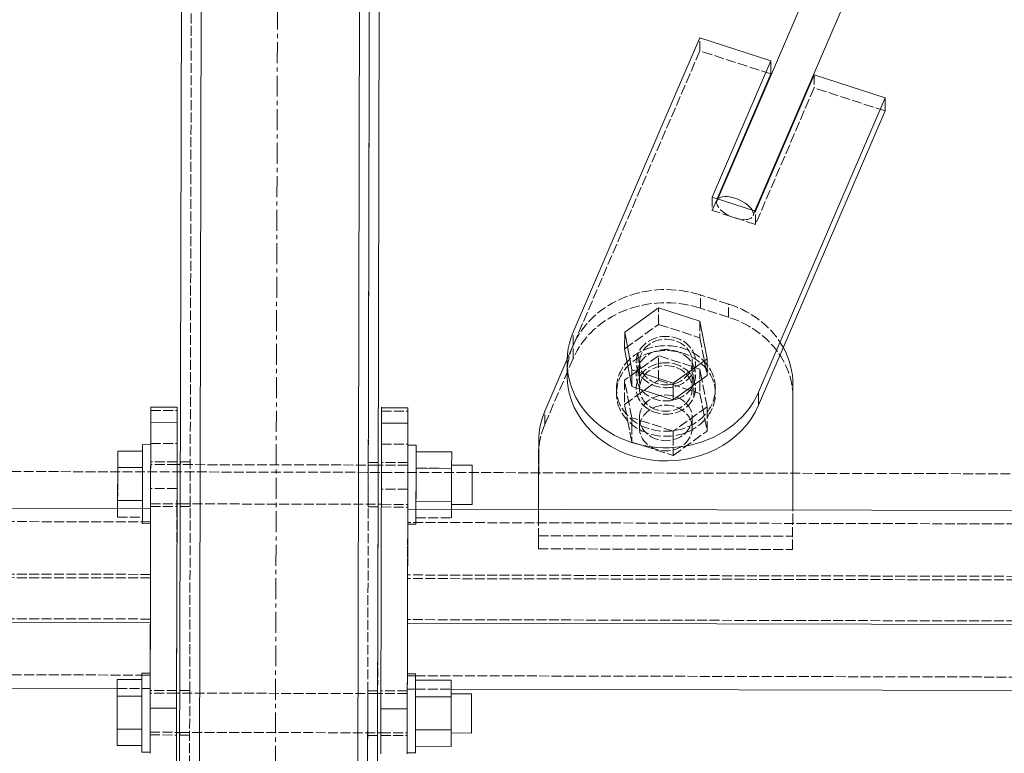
# Model space of a CAD drawing. Header units: millimetres. Extents: x -15129 to 9171, y -18789 to 5877.
# Tile 144 of 256: x -1201 to -903, y -16758 to -16536. Entities that reach past the tile are written whole.
import ezdxf

# ---------------------------------------------------------------- set-up
doc = ezdxf.new("R2010")
doc.units = ezdxf.units.MM
doc.linetypes.add('ACAD_ISO02W100', pattern=[15, 12, -3])
doc.linetypes.add('CENTER', pattern=[50.8, 31.75, -6.35, 6.35, -6.35])
for name, color, linetype in [('AS_Belki', 145, 'Continuous'), ('AS_Blachy', 30, 'Continuous'), ('AS_Sciany betonowe', 252, 'Continuous'), ('AS_Sruby', 9, 'Continuous')]:
    doc.layers.add(name, color=color, linetype=linetype)

msp = doc.modelspace()

# ---------------------------------------------------------------- linework, layer by layer
at = {"color": 5, "linetype": 'CENTER', "lineweight": 13, "ltscale": 0.2}
msp.add_line((-1118.09, -14663.04), (-1126.5, -17744.35, 38010), dxfattribs=at)
at = {"layer": 'AS_Belki', "color": 145, "linetype": 'Continuous', "lineweight": 13, "ltscale": 0.25}
for p, q in [((-1142.32, -14758.2), (-1147, -16827.95)), ((-1099, -16828.06), (-1094.32, -14758.31)), ((-1152.99, -16821.93), (-1148.33, -14764.19)), ((-1088.33, -14764.32), (-1092.66, -16678.61)), ((-793.02, -16133.14), (-989.63, -16590.17)), ((-978.38, -16593.81), (-782.26, -16137.89)), ((-1092.82, -16747.89), (-1092.66, -16678.61)), ((-1161.68, -16683.99), (-2143.67, -16681.77)), ((-1092.67, -16683.1), (-1092.67, -16683.56)), ((-1161.75, -16718.63), (-1161.68, -16683.99)), ((-1083.75, -16718.81), (-1083.68, -16684.17)), ((-182.76, -16686.2), (-1083.68, -16684.17)), ((-1161.75, -16718.63), (-2143.75, -16716.41)), ((-1161.76, -16719.73), (-1161.75, -16718.63)), ((-182.84, -16720.84), (-1083.75, -16718.81)), ((-2133.8, -16736.43), (-1171.8, -16738.61)), ((-1083.8, -16737.95), (-1083.8, -16738.81)), ((-1070.5, -16738.84), (-196.19, -16740.81)), ((-1092.82, -16747.89), (-1092.99, -16822.07))]:
    msp.add_line(p, q, dxfattribs=at)
at = {"layer": 'AS_Belki', "color": 84, "linetype": 'ACAD_ISO02W100', "lineweight": 13, "ltscale": 0.25}
for p, q in [((-1149.99, -16821.94), (-1145.33, -14764.19)), ((-1095.99, -16822.06), (-1091.33, -14764.31)), ((-1095.64, -16670.03), (-1094.47, -16153.15)), ((-989.63, -16590.17), (-990.04, -16591.12)), ((-978.79, -16594.75), (-978.38, -16593.81)), ((-1152.64, -16669.9), (-1152.65, -16670.6)), ((-1149.64, -16669.91), (-1152.64, -16669.9)), ((-1149.65, -16670.61), (-1149.64, -16669.91)), ((-1095.67, -16682.74), (-1095.65, -16670.84)), ((-1095.65, -16670.84), (-1095.64, -16670.03)), ((-1095.64, -16670.03), (-1095.65, -16670.73)), ((-1095.65, -16670.8), (-1095.65, -16670.73)), ((-1092.64, -16670.04), (-1095.64, -16670.03)), ((-1092.66, -16674.99), (-1092.65, -16670.8)), ((-1092.65, -16670.74), (-1092.64, -16670.04)), ((-1092.65, -16670.8), (-1092.65, -16670.74)), ((-1092.66, -16678.61), (-1092.67, -16683.1)), ((-1152.67, -16682.73), (-1152.67, -16683.42)), ((-1152.67, -16683.42), (-1149.67, -16683.43)), ((-1149.67, -16683.43), (-1149.67, -16682.73)), ((-1149.67, -16682.97), (-1149.67, -16683.43)), ((-1095.67, -16683.55), (-1095.67, -16682.74)), ((-1095.67, -16682.85), (-1095.67, -16683.55)), ((-1095.67, -16683.55), (-1092.67, -16683.56)), ((-1092.67, -16683.56), (-1092.8, -16739.32)), ((-1092.67, -16683.56), (-1092.67, -16682.86)), ((-1161.68, -16688.09), (-2143.68, -16685.87)), ((-1161.68, -16688.09), (-1161.68, -16683.99)), ((-1083.68, -16684.17), (-1083.72, -16704.17)), ((-1161.68, -16688.09), (-1161.72, -16705.09)), ((-1161.72, -16703.99), (-1161.68, -16688.09)), ((-1083.69, -16688.26), (-1083.72, -16705.26)), ((-182.77, -16690.3), (-1083.69, -16688.26)), ((-1161.72, -16703.99), (-2143.72, -16701.77)), ((-1161.72, -16705.09), (-2143.72, -16702.87)), ((-1083.72, -16704.17), (-1083.79, -16734.51)), ((-182.81, -16706.2), (-1083.72, -16704.17)), ((-182.81, -16707.3), (-1083.72, -16705.26)), ((-1161.75, -16717.53), (-2143.75, -16715.31)), ((-1161.8, -16738.63), (-1161.76, -16719.73)), ((-1161.75, -16717.53), (-1161.79, -16734.53)), ((-1083.75, -16717.71), (-1083.8, -16737.95)), ((-182.84, -16719.75), (-1083.75, -16717.71)), ((-2141.29, -16732.32), (-1164.29, -16734.53)), ((-1164.29, -16734.53), (-1161.79, -16734.53)), ((-1161.8, -16738.63), (-1161.79, -16734.53)), ((-1083.79, -16735.34), (-1083.8, -16738.81)), ((-1083.79, -16734.71), (-1081.29, -16734.72)), ((-1081.29, -16734.72), (-182.88, -16736.75)), ((-1171.8, -16738.61), (-1161.8, -16738.64)), ((-1149.8, -16739.19), (-1152.8, -16739.18)), ((-1152.8, -16739.18), (-1152.8, -16739.88)), ((-1149.8, -16739.89), (-1149.8, -16739.19)), ((-1095.83, -16752.02), (-1095.8, -16740.12)), ((-1095.8, -16740.12), (-1095.8, -16739.31)), ((-1092.8, -16739.32), (-1095.8, -16739.31)), ((-1095.8, -16739.31), (-1095.8, -16740.01)), ((-1095.8, -16740.08), (-1095.8, -16740.01)), ((-1092.8, -16739.32), (-1092.81, -16742.58)), ((-1092.8, -16740.02), (-1092.8, -16739.32)), ((-1083.8, -16738.81), (-1081.3, -16738.81)), ((-1081.3, -16738.81), (-1070.5, -16738.84)), ((-1092.81, -16742.58), (-1092.82, -16747.89)), ((-1092.83, -16752.14), (-1092.82, -16747.89)), ((-1152.83, -16752.01), (-1152.83, -16752.71)), ((-1149.83, -16752.71), (-1149.83, -16752.01)), ((-1149.83, -16752.26), (-1149.83, -16752.71)), ((-1095.83, -16752.84), (-1095.83, -16752.02)), ((-1095.83, -16752.14), (-1095.83, -16752.84)), ((-1092.83, -16752.84), (-1092.83, -16752.14)), ((-1152.83, -16752.71), (-1149.83, -16752.71)), ((-1095.88, -16774.06), (-1095.83, -16752.84)), ((-1095.83, -16752.84), (-1092.83, -16752.84))]:
    msp.add_line(p, q, dxfattribs=at)
at = {"layer": 'AS_Belki', "color": 84, "linetype": 'ACAD_ISO02W100', "lineweight": 13, "ltscale": 0.25, "extrusion": (-0.349037, -0.811364, 0.468894)}
msp.add_arc((5652.76, -7329.47, 13806.51), 6, 168.5217, 34.149, dxfattribs=at)
at = {"layer": 'AS_Belki', "color": 145, "linetype": 'Continuous', "lineweight": 13, "ltscale": 0.25, "extrusion": (-0.349037, -0.811364, 0.468894)}
msp.add_arc((5652.76, -7329.47, 13806.51), 6, 34.149, 168.5217, dxfattribs=at)
at = {"layer": 'AS_Blachy', "color": 145, "linetype": 'Continuous', "lineweight": 13, "ltscale": 0.25}
for p, q in [((-995.07, -16541.28), (-1002.21, -16557.88)), ((-973.52, -16548.25), (-995.07, -16541.28)), ((-991.32, -16589.63), (-973.52, -16548.25)), ((-973.53, -16552.25), (-973.52, -16548.25)), ((-989.82, -16590.11), (-973.53, -16552.25)), ((-960.4, -16552.49), (-978.2, -16593.87)), ((-938.84, -16559.45), (-960.4, -16552.49)), ((-1002.21, -16557.88), (-1033.46, -16630.53)), ((-938.84, -16559.45), (-977.24, -16648.7)), ((-938.85, -16563.45), (-938.84, -16559.45)), ((-977.25, -16652.7), (-938.85, -16563.45)), ((-978.2, -16593.87), (-991.32, -16589.63)), ((-1034.78, -16637.56), (-1042.07, -16654.51)), ((-1035.33, -16640.54), (-1035.34, -16644.54)), ((-966.9, -16684.43), (-966.82, -16646.44)), ((-966.83, -16650.44), (-966.82, -16646.44)), ((-977.25, -16652.7), (-977.24, -16648.7)), ((-1161.61, -16653.32), (-1161.62, -16657.98)), ((-1153.61, -16653.34), (-1161.61, -16653.32)), ((-1153.62, -16658), (-1153.61, -16653.34)), ((-1091.61, -16653.48), (-1091.62, -16658.14)), ((-1083.61, -16653.5), (-1091.61, -16653.48)), ((-1083.62, -16658.16), (-1083.61, -16653.5)), ((-1161.62, -16657.98), (-1161.68, -16683.99)), ((-1153.62, -16658), (-1161.62, -16657.98)), ((-1153.66, -16678.47), (-1153.62, -16658)), ((-1091.62, -16658.14), (-1091.73, -16709.22)), ((-1083.62, -16658.16), (-1091.62, -16658.14)), ((-1083.62, -16658.16), (-1083.66, -16678.63)), ((-1043.95, -16663.53), (-1044, -16684.26)), ((-1153.81, -16744.6), (-1153.66, -16678.47)), ((-1083.68, -16684.17), (-1083.66, -16678.63)), ((-1091.67, -16683.1), (-1091.67, -16683.56)), ((-1161.73, -16709.06), (-1161.81, -16744.58)), ((-1091.73, -16709.22), (-1091.81, -16744.74)), ((-1153.8, -16739.18), (-1153.8, -16739.88)), ((-1091.8, -16740.02), (-1091.8, -16739.32)), ((-1083.8, -16739.15), (-1083.8, -16739.34)), ((-1161.81, -16744.58), (-1161.83, -16752.17)), ((-1161.81, -16744.58), (-1153.81, -16744.6)), ((-1153.82, -16747.61), (-1153.81, -16744.6)), ((-1091.81, -16744.74), (-1091.83, -16752.33)), ((-1091.81, -16744.74), (-1083.81, -16744.76)), ((-1083.82, -16747.76), (-1083.81, -16744.76)), ((-1153.83, -16752.19), (-1153.82, -16747.61)), ((-1083.83, -16752.35), (-1083.82, -16747.76)), ((-1161.83, -16752.17), (-1161.84, -16758.24)), ((-1153.84, -16758.26), (-1153.83, -16752.19)), ((-1153.83, -16752.7), (-1153.83, -16752.25)), ((-1091.83, -16752.33), (-1091.84, -16758.4)), ((-1091.83, -16752.39), (-1091.83, -16752.84)), ((-1083.84, -16758.42), (-1083.83, -16752.35)), ((-1083.83, -16752.4), (-1083.83, -16752.86))]:
    msp.add_line(p, q, dxfattribs=at)
at = {"layer": 'AS_Blachy', "color": 84, "linetype": 'ACAD_ISO02W100', "lineweight": 13, "ltscale": 0.25}
for p, q in [((-995.08, -16545.28), (-995.07, -16541.28)), ((-995.08, -16545.28), (-1033.47, -16634.53)), ((-973.53, -16552.25), (-995.08, -16545.28)), ((-960.4, -16552.49), (-960.41, -16556.49)), ((-960.41, -16556.49), (-978.21, -16597.87)), ((-938.85, -16563.45), (-960.41, -16556.49)), ((-991.32, -16589.63), (-991.33, -16593.63)), ((-991.33, -16593.63), (-989.82, -16590.11)), ((-978.21, -16597.87), (-991.33, -16593.63)), ((-978.21, -16597.87), (-978.2, -16593.87)), ((-994.9, -16623.28), (-994.89, -16619.28)), ((-986.35, -16622.04), (-994.89, -16619.28)), ((-986.35, -16626.04), (-994.9, -16623.28)), ((-986.35, -16626.04), (-986.35, -16622.04)), ((-1033.47, -16634.53), (-1033.46, -16630.53)), ((-1033.47, -16634.53), (-1034.78, -16637.56)), ((-1033.48, -16638.53), (-1033.47, -16634.53)), ((-1033.48, -16638.53), (-1042.08, -16658.51)), ((-1013.79, -16636.89), (-1013.79, -16640.89)), ((-1013.79, -16640.89), (-1013.8, -16644.89)), ((-996.92, -16646.34), (-996.92, -16642.34)), ((-996.93, -16646.6), (-996.92, -16646.34)), ((-996.93, -16650.34), (-996.93, -16646.6)), ((-1161.61, -16653.18), (-1161.61, -16653.32)), ((-1161.61, -16653.18), (-1161.61, -16653.32)), ((-1153.61, -16653.34), (-1153.61, -16654.34)), ((-1091.61, -16653.34), (-1091.61, -16653.48)), ((-1091.61, -16653.34), (-1091.61, -16653.48)), ((-1083.61, -16653.5), (-1083.61, -16654.5)), ((-1161.63, -16664.32), (-1161.61, -16654.32)), ((-1161.61, -16654.32), (-1153.61, -16654.34)), ((-1153.61, -16654.34), (-1153.63, -16664.34)), ((-1091.63, -16664.48), (-1091.61, -16654.48)), ((-1091.61, -16654.48), (-1083.61, -16654.5)), ((-1083.61, -16654.5), (-1083.63, -16664.5)), ((-1042.08, -16658.51), (-1042.07, -16654.51)), ((-1161.63, -16664.32), (-1153.63, -16664.34)), ((-1153.64, -16670.41), (-1153.63, -16664.34)), ((-1091.63, -16664.48), (-1083.63, -16664.5)), ((-1083.63, -16665.46), (-1083.63, -16664.5)), ((-1043.96, -16667.53), (-1043.95, -16663.53)), ((-1043.96, -16667.53), (-1044.03, -16696.26)), ((-1161.65, -16670.58), (-1161.64, -16669.69)), ((-1161.64, -16669.88), (-1161.64, -16669.69)), ((-1153.64, -16669.9), (-1161.64, -16669.88)), ((-1153.64, -16669.9), (-1153.65, -16670.6)), ((-1153.65, -16670.67), (-1153.65, -16670.6)), ((-1153.65, -16674.85), (-1153.65, -16670.67)), ((-1091.65, -16670.74), (-1091.64, -16670.04)), ((-1083.64, -16670.06), (-1091.64, -16670.04)), ((-1083.64, -16669.82), (-1083.64, -16670.06)), ((-1153.66, -16678.47), (-1153.65, -16674.85)), ((-1153.66, -16678), (-1161.66, -16677.98)), ((-1153.8, -16739.18), (-1153.66, -16678.47)), ((-1083.66, -16678.16), (-1091.66, -16678.14)), ((-1161.67, -16683.4), (-1161.67, -16682.7)), ((-1161.67, -16683.4), (-1161.67, -16682.82)), ((-1161.67, -16683.4), (-1153.67, -16683.42)), ((-1153.67, -16682.72), (-1153.67, -16683.42)), ((-1091.67, -16683.56), (-1091.67, -16682.86)), ((-1091.67, -16683.56), (-1083.67, -16683.58)), ((-1083.67, -16682.88), (-1083.67, -16683.58)), ((-1083.67, -16683.12), (-1083.67, -16683.58)), ((-1161.68, -16683.99), (-1161.73, -16709.06)), ((-1044, -16684.26), (-1044.01, -16688.35)), ((-966.91, -16688.53), (-966.9, -16684.43)), ((-966.93, -16696.43), (-966.91, -16688.53)), ((-1044.02, -16692.26), (-1044.03, -16696.26)), ((-1044.02, -16692.26), (-966.92, -16692.43)), ((-966.93, -16696.43), (-966.92, -16692.43)), ((-1044.03, -16696.26), (-966.93, -16696.43)), ((-1083.79, -16735.34), (-1083.75, -16718.81)), ((-1161.8, -16739.16), (-1161.8, -16738.93)), ((-1153.8, -16739.18), (-1161.8, -16739.16)), ((-1153.81, -16742.44), (-1153.8, -16739.18)), ((-1083.8, -16739.34), (-1091.8, -16739.32)), ((-1083.8, -16739.15), (-1083.8, -16740.04)), ((-1153.82, -16747.75), (-1153.81, -16742.44)), ((-1153.83, -16752.25), (-1153.82, -16747.75)), ((-1161.83, -16752.69), (-1161.83, -16751.99)), ((-1161.83, -16752.69), (-1161.83, -16752.1)), ((-1153.83, -16752), (-1153.83, -16752.7)), ((-1091.83, -16752.84), (-1091.83, -16752.15)), ((-1083.83, -16752.16), (-1083.83, -16752.86)), ((-1161.83, -16752.69), (-1153.83, -16752.7)), ((-1153.86, -16764.6), (-1153.83, -16752.7)), ((-1091.83, -16752.84), (-1083.83, -16752.86))]:
    msp.add_line(p, q, dxfattribs=at)
at = {"layer": 'AS_Blachy', "color": 84, "linetype": 'ACAD_ISO02W100', "lineweight": 13, "ltscale": 0.25, "extrusion": (0.001127, 0.499998, 0.866026)}
for centre in [(967.84, 14412.26, -8320.92), (967.84, 14415.72, -8322.92), (967.84, 14419.19, -8324.92)]:
    msp.add_circle(centre, 9, dxfattribs=at)
for centre, start, end in [((967.84, 14415.72, -8322.92), 249.6834, 339.6834), ((967.84, 14419.19, -8324.92), 249.6834, 339.6834), ((959.29, 14418.1, -8324.29), 205.429, 249.6834), ((959.29, 14421.56, -8326.29), 179.9996, 249.6834), ((967.84, 14415.72, -8322.92), 339.6834, 2.1834), ((976.39, 14436.51, -8334.91), 339.6834, 359.9996)]:
    msp.add_arc(centre, 30, start, end, dxfattribs=at)
at = {"layer": 'AS_Blachy', "color": 145, "linetype": 'Continuous', "lineweight": 13, "ltscale": 0.25, "extrusion": (0.001127, 0.499998, 0.866026)}
for centre, start, end in [((967.84, 14412.26, -8320.92), 339.6834, 159.6834), ((959.29, 14418.1, -8324.29), 179.9996, 205.429), ((967.84, 14415.72, -8322.92), 2.1834, 159.6834), ((976.39, 14433.04, -8332.91), 339.6834, 359.9996)]:
    msp.add_arc(centre, 30, start, end, dxfattribs=at)
at = {"layer": 'AS_Sciany betonowe', "color": 145, "linetype": 'ACAD_ISO02W100', "lineweight": 13, "ltscale": 0.25}
msp.add_line((-2212.65, -16670.54), (-148.03, -16675.19), dxfattribs=at)
at = {"layer": 'AS_Sruby', "color": 145, "linetype": 'Continuous', "lineweight": 13, "ltscale": 0.25}
for p, q in [((-1007.56, -16623.19), (-1017.87, -16630.57)), ((-995.03, -16627.24), (-1007.56, -16623.19)), ((-992.81, -16638.67), (-995.03, -16627.24)), ((-1017.87, -16630.57), (-1017.88, -16635.57)), ((-1015.65, -16641.99), (-1017.87, -16630.57)), ((-1017.88, -16635.57), (-1015.66, -16646.99)), ((-992.81, -16638.67), (-1003.12, -16646.04)), ((-992.82, -16643.67), (-992.81, -16638.67)), ((-1015.65, -16641.99), (-1015.66, -16646.99)), ((-1003.12, -16646.04), (-1015.65, -16641.99)), ((-1003.13, -16651.04), (-992.82, -16643.67)), ((-1015.66, -16646.99), (-1003.13, -16651.04)), ((-1003.12, -16646.04), (-1003.13, -16651.04)), ((-1164.14, -16667.12), (-1164.13, -16665.87)), ((-1161.63, -16664.67), (-1164.13, -16664.66)), ((-1164.13, -16665.05), (-1164.13, -16664.66)), ((-1164.13, -16665.87), (-1164.13, -16665.05)), ((-1081.13, -16664.85), (-1083.63, -16664.84)), ((-1081.13, -16664.85), (-1081.13, -16665.23)), ((-1081.13, -16665.23), (-1081.13, -16666.06)), ((-1171.64, -16666.6), (-1171.65, -16671.61)), ((-1164.14, -16666.62), (-1171.64, -16666.6)), ((-1164.15, -16670.64), (-1164.14, -16668.72)), ((-1164.14, -16668.72), (-1164.14, -16667.12)), ((-1083.64, -16667.3), (-1083.63, -16666.06)), ((-1081.14, -16668.91), (-1081.15, -16670.82)), ((-1081.13, -16666.06), (-1081.14, -16667.3)), ((-1070.34, -16666.83), (-1081.14, -16666.81)), ((-1081.14, -16667.3), (-1081.14, -16668.91)), ((-1070.35, -16671.84), (-1070.34, -16666.83)), ((-1171.65, -16671.61), (-1171.67, -16681.63)), ((-1171.65, -16671.61), (-1164.15, -16671.63)), ((-1164.15, -16671.63), (-1164.14, -16669.72)), ((-1164.15, -16672.78), (-1164.15, -16670.64)), ((-1152.65, -16670.71), (-1153.65, -16670.71)), ((-1091.65, -16670.85), (-1092.65, -16670.85)), ((-1083.65, -16672.96), (-1083.65, -16670.82)), ((-1081.14, -16669.44), (-1081.15, -16671.82)), ((-1081.15, -16670.82), (-1081.15, -16672.97)), ((-1081.15, -16671.82), (-1070.35, -16671.84)), ((-1070.37, -16681.86), (-1070.35, -16671.84)), ((-1064.15, -16670.91), (-1070.35, -16670.9)), ((-1064.15, -16671.07), (-1064.15, -16670.91)), ((-1064.15, -16672.1), (-1064.15, -16671.07)), ((-1164.16, -16675.07), (-1164.15, -16672.78)), ((-1083.66, -16675.25), (-1083.65, -16672.96)), ((-1081.15, -16672.97), (-1081.16, -16675.26)), ((-1064.16, -16676.08), (-1064.15, -16673.86)), ((-1064.15, -16673.86), (-1064.15, -16672.1)), ((-1164.17, -16679.74), (-1164.16, -16677.42)), ((-1164.16, -16677.42), (-1164.16, -16675.07)), ((-1083.66, -16677.6), (-1083.66, -16676.04)), ((-1083.66, -16678.63), (-1083.66, -16677.6)), ((-1081.16, -16677.61), (-1081.17, -16679.93)), ((-1081.16, -16675.26), (-1081.16, -16677.61)), ((-1064.16, -16678.42), (-1064.16, -16676.08)), ((-1164.17, -16681.94), (-1164.17, -16679.74)), ((-1081.17, -16679.93), (-1081.17, -16682.13)), ((-1064.17, -16680.52), (-1064.16, -16678.42)), ((-1064.17, -16682.06), (-1064.17, -16680.52)), ((-1171.67, -16681.63), (-1171.68, -16683.97)), ((-1171.67, -16681.63), (-1164.17, -16681.64)), ((-1164.17, -16681.94), (-1164.18, -16683.94)), ((-1153.67, -16682.61), (-1152.67, -16682.61)), ((-1092.67, -16682.75), (-1091.67, -16682.75)), ((-1081.18, -16684.13), (-1081.17, -16682.13)), ((-1081.17, -16681.83), (-1070.37, -16681.86)), ((-1070.38, -16684.2), (-1070.37, -16681.86)), ((-1070.37, -16682.8), (-1064.17, -16682.81)), ((-1064.17, -16682.81), (-1064.17, -16682.06)), ((-1164.18, -16683.94), (-1164.18, -16683.99)), ((-1081.18, -16684.18), (-1081.18, -16684.13)), ((-1161.79, -16733.95), (-1164.29, -16733.94)), ((-1164.29, -16734.33), (-1164.29, -16733.94)), ((-1164.29, -16735.16), (-1164.29, -16734.33)), ((-1161.79, -16734.33), (-1161.79, -16733.95)), ((-1161.79, -16735.16), (-1161.79, -16734.33)), ((-1081.29, -16734.13), (-1083.79, -16734.13)), ((-1083.79, -16734.13), (-1083.79, -16734.51)), ((-1083.79, -16734.51), (-1083.79, -16735.34)), ((-1081.29, -16734.13), (-1081.29, -16734.51)), ((-1081.29, -16734.51), (-1081.29, -16735.34)), ((-1171.79, -16735.89), (-1171.8, -16740.89)), ((-1164.29, -16735.9), (-1171.79, -16735.89)), ((-1164.3, -16738.01), (-1164.29, -16736.4)), ((-1164.3, -16738.53), (-1164.3, -16736.96)), ((-1164.29, -16736.4), (-1164.29, -16735.16)), ((-1083.8, -16738.19), (-1083.79, -16736.58)), ((-1083.79, -16736.58), (-1083.79, -16735.34)), ((-1081.3, -16738.19), (-1081.29, -16736.59)), ((-1081.29, -16735.34), (-1081.29, -16736.59)), ((-1070.49, -16736.12), (-1081.29, -16736.09)), ((-1070.5, -16741.12), (-1070.49, -16736.12)), ((-1164.31, -16742.06), (-1164.3, -16739.92)), ((-1164.3, -16739.92), (-1164.3, -16738.01)), ((-1152.8, -16740), (-1153.8, -16739.99)), ((-1091.8, -16740.13), (-1092.8, -16740.13)), ((-1083.81, -16742.24), (-1083.8, -16740.1)), ((-1083.8, -16740.1), (-1083.8, -16738.19)), ((-1081.31, -16742.25), (-1081.3, -16740.11)), ((-1081.3, -16740.11), (-1081.3, -16738.19)), ((-1064.3, -16740.2), (-1070.5, -16740.18)), ((-1064.31, -16741.38), (-1064.3, -16740.35)), ((-1064.3, -16740.35), (-1064.3, -16740.2)), ((-1171.8, -16740.89), (-1171.83, -16750.91)), ((-1171.8, -16740.89), (-1164.3, -16740.91)), ((-1164.31, -16744.35), (-1164.31, -16742.06)), ((-1083.81, -16744.53), (-1083.81, -16742.24)), ((-1081.31, -16744.54), (-1081.31, -16742.25)), ((-1081.3, -16741.1), (-1070.5, -16741.12)), ((-1070.53, -16751.14), (-1070.5, -16741.12)), ((-1064.31, -16743.14), (-1064.31, -16741.38)), ((-1064.31, -16745.36), (-1064.31, -16743.14)), ((-1164.32, -16746.7), (-1164.31, -16744.35)), ((-1083.81, -16744.76), (-1083.81, -16744.53)), ((-1081.32, -16746.89), (-1081.31, -16744.54)), ((-1064.32, -16747.7), (-1064.31, -16745.36)), ((-1164.32, -16749.02), (-1164.33, -16751.23)), ((-1164.32, -16749.02), (-1164.32, -16746.7)), ((-1081.33, -16751.41), (-1081.32, -16749.21)), ((-1081.32, -16749.21), (-1081.32, -16746.89)), ((-1064.32, -16749.8), (-1064.32, -16747.7)), ((-1171.83, -16750.91), (-1171.84, -16755.92)), ((-1171.83, -16750.91), (-1164.33, -16750.93)), ((-1164.33, -16752.34), (-1164.33, -16750.93)), ((-1164.33, -16751.23), (-1164.33, -16753.22)), ((-1153.83, -16751.89), (-1152.83, -16751.89)), ((-1092.83, -16752.03), (-1091.83, -16752.03)), ((-1081.33, -16751.11), (-1070.53, -16751.14)), ((-1081.33, -16753.41), (-1081.33, -16751.41)), ((-1070.54, -16756.15), (-1070.53, -16751.14)), ((-1070.53, -16752.08), (-1064.33, -16752.09)), ((-1064.33, -16751.34), (-1064.32, -16749.8)), ((-1064.33, -16752.09), (-1064.33, -16751.34)), ((-1164.33, -16753.22), (-1164.34, -16754.94)), ((-1164.34, -16754.94), (-1164.34, -16756.31)), ((-1081.34, -16755.13), (-1081.33, -16753.41)), ((-1081.34, -16756.5), (-1081.34, -16755.13)), ((-1171.84, -16755.92), (-1164.34, -16755.93)), ((-1164.34, -16757.28), (-1164.34, -16756.31)), ((-1164.34, -16757.82), (-1164.34, -16757.28)), ((-1164.34, -16757.82), (-1164.34, -16757.89)), ((-1164.34, -16757.89), (-1161.84, -16757.9)), ((-1161.84, -16757.9), (-1161.84, -16757.82)), ((-1083.84, -16757.46), (-1083.84, -16758)), ((-1083.84, -16758.07), (-1081.34, -16758.08)), ((-1081.34, -16756.12), (-1070.54, -16756.15)), ((-1081.34, -16756.5), (-1081.34, -16757.47)), ((-1081.34, -16757.47), (-1081.34, -16758)), ((-1081.34, -16758.08), (-1081.34, -16758))]:
    msp.add_line(p, q, dxfattribs=at)
at = {"layer": 'AS_Sruby', "color": 84, "linetype": 'ACAD_ISO02W100', "lineweight": 13, "ltscale": 0.25}
for p, q in [((-1007.57, -16628.19), (-1007.56, -16623.19)), ((-1017.88, -16635.57), (-1007.57, -16628.19)), ((-1007.57, -16628.19), (-995.04, -16632.24)), ((-995.03, -16627.24), (-995.04, -16632.24)), ((-995.04, -16632.24), (-992.82, -16643.67)), ((-1007.6, -16637.69), (-1013.35, -16641.81)), ((-1007.61, -16645.09), (-1007.6, -16637.69)), ((-997.36, -16641), (-1007.6, -16637.69)), ((-1013.74, -16642.09), (-1013.8, -16642.13)), ((-1013.57, -16641.97), (-1013.74, -16642.09)), ((-1013.35, -16641.81), (-1013.57, -16641.97)), ((-1013.35, -16639.86), (-1013.35, -16643)), ((-997.36, -16642.76), (-997.36, -16639.37)), ((-997.15, -16641.07), (-997.36, -16641)), ((-995.06, -16641.74), (-997.15, -16641.07)), ((-995.06, -16641.74), (-995.08, -16649.14)), ((-994.46, -16644.84), (-995.06, -16641.74)), ((-1017.91, -16645.07), (-1017.92, -16652.47)), ((-1017.92, -16652.47), (-1007.61, -16645.09)), ((-1013.8, -16642.13), (-1017.91, -16645.07)), ((-1015.68, -16656.49), (-1017.91, -16645.07)), ((-1013.35, -16643), (-1013.36, -16647)), ((-1007.61, -16645.09), (-995.08, -16649.14)), ((-997.37, -16646.76), (-997.36, -16642.76)), ((-992.84, -16653.17), (-994.46, -16644.84)), ((-1020.36, -16648.08), (-1020.36, -16649.58)), ((-1013.36, -16647), (-1013.36, -16647.73)), ((-1013.36, -16647.73), (-1013.36, -16647.86)), ((-997.37, -16646.92), (-997.37, -16646.76)), ((-997.37, -16647.37), (-997.37, -16646.92)), ((-990.38, -16648.66), (-990.38, -16647.16)), ((-995.08, -16649.14), (-992.86, -16660.57)), ((-1017.92, -16652.47), (-1016.99, -16657.24)), ((-992.84, -16653.17), (-1003.15, -16660.54)), ((-992.85, -16656.22), (-992.84, -16653.17)), ((-1015.68, -16656.49), (-1015.69, -16658.53)), ((-1003.15, -16660.54), (-1015.68, -16656.49)), ((-1013.38, -16656.76), (-1013.39, -16659.86)), ((-997.4, -16659.37), (-997.39, -16656.27)), ((-992.86, -16660.57), (-992.85, -16656.22)), ((-1016.99, -16657.24), (-1015.7, -16663.89)), ((-1015.69, -16658.53), (-1015.7, -16663.89)), ((-1003.16, -16667.94), (-992.86, -16660.57)), ((-1003.15, -16661.9), (-1003.16, -16667.94)), ((-1003.15, -16660.54), (-1003.15, -16661.9)), ((-1164.14, -16666.24), (-1164.13, -16665.27)), ((-1164.13, -16664.66), (-1164.13, -16664.74)), ((-1164.13, -16665.27), (-1164.13, -16664.74)), ((-1161.63, -16665.05), (-1161.63, -16664.67)), ((-1161.63, -16664.74), (-1161.63, -16664.67)), ((-1161.63, -16665.28), (-1161.63, -16664.74)), ((-1161.63, -16665.88), (-1161.63, -16665.05)), ((-1083.63, -16664.94), (-1083.63, -16664.84)), ((-1083.63, -16664.84), (-1083.63, -16664.92)), ((-1083.63, -16664.92), (-1083.63, -16665.46)), ((-1083.63, -16664.94), (-1083.63, -16665.23)), ((-1083.63, -16666.06), (-1083.63, -16665.46)), ((-1081.13, -16665.46), (-1081.14, -16666.43)), ((-1081.13, -16664.85), (-1081.13, -16664.93)), ((-1081.13, -16664.93), (-1081.13, -16665.46)), ((-1015.7, -16663.89), (-1003.16, -16667.94)), ((-1171.64, -16666.6), (-1171.65, -16671.61)), ((-1164.15, -16671.63), (-1164.14, -16666.62)), ((-1164.14, -16666.24), (-1164.14, -16667.61)), ((-1164.14, -16667.1), (-1164.14, -16666.62)), ((-1164.14, -16667.16), (-1164.14, -16667.1)), ((-1164.14, -16669.72), (-1164.14, -16667.16)), ((-1164.14, -16667.61), (-1164.14, -16669.33)), ((-1083.64, -16668.52), (-1083.64, -16667.3)), ((-1083.64, -16668.91), (-1083.64, -16668.52)), ((-1083.64, -16669.36), (-1083.64, -16668.91)), ((-1081.14, -16666.81), (-1081.15, -16671.82)), ((-1081.14, -16667.8), (-1081.14, -16666.43)), ((-1081.14, -16666.81), (-1081.14, -16667.86)), ((-1081.14, -16669.52), (-1081.14, -16667.8)), ((-1081.14, -16667.86), (-1081.14, -16669.44)), ((-1171.65, -16671.61), (-1171.67, -16681.63)), ((-1164.17, -16681.64), (-1164.15, -16671.63)), ((-1164.16, -16678.54), (-1164.15, -16671.63)), ((-1164.14, -16669.33), (-1164.15, -16671.33)), ((-1153.65, -16670.71), (-1161.65, -16670.69)), ((-1161.65, -16670.69), (-1161.65, -16670.85)), ((-1161.65, -16671.88), (-1161.65, -16670.85)), ((-1092.65, -16670.85), (-1152.65, -16670.71)), ((-1083.65, -16670.87), (-1091.65, -16670.85)), ((-1083.65, -16670.82), (-1083.64, -16669.36)), ((-1083.65, -16670.94), (-1083.65, -16670.82)), ((-1083.65, -16670.82), (-1083.65, -16670.87)), ((-1083.65, -16670.94), (-1083.65, -16671.02)), ((-1081.15, -16671.82), (-1081.17, -16681.83)), ((-1081.15, -16671.52), (-1081.14, -16669.52)), ((-1070.35, -16671.84), (-1081.15, -16671.82)), ((-1081.15, -16671.82), (-1081.15, -16673.9)), ((-1070.37, -16681.86), (-1070.35, -16671.84)), ((-1070.35, -16671.05), (-1070.35, -16670.9)), ((-1070.35, -16671.65), (-1070.35, -16670.9)), ((-1070.35, -16671.05), (-1070.35, -16672.09)), ((-1070.35, -16672.09), (-1070.35, -16671.65)), ((-1064.15, -16671.07), (-1064.15, -16670.91)), ((-1070.36, -16676.07), (-1070.35, -16673.85)), ((-1070.35, -16673.85), (-1070.35, -16672.09)), ((-1083.66, -16676.04), (-1083.66, -16675.25)), ((-1081.16, -16677.11), (-1081.16, -16678.01)), ((-1070.36, -16678.4), (-1070.36, -16676.07)), ((-1081.16, -16678.01), (-1081.17, -16681.83)), ((-1070.37, -16680.5), (-1070.36, -16678.4)), ((-1070.37, -16682.04), (-1070.37, -16680.5)), ((-1171.67, -16681.63), (-1171.68, -16686.63)), ((-1164.18, -16686.65), (-1164.17, -16681.64)), ((-1164.18, -16683.98), (-1164.17, -16681.64)), ((-1164.18, -16684.55), (-1164.17, -16682.64)), ((-1164.17, -16682.64), (-1164.17, -16681.94)), ((-1161.67, -16682.44), (-1161.67, -16681.4)), ((-1161.67, -16682.44), (-1161.67, -16682.59)), ((-1161.67, -16682.59), (-1153.67, -16682.61)), ((-1152.67, -16682.61), (-1092.67, -16682.75)), ((-1091.67, -16682.75), (-1083.67, -16682.77)), ((-1083.67, -16682.77), (-1083.67, -16682.61)), ((-1081.17, -16681.83), (-1081.18, -16686.84)), ((-1081.17, -16681.83), (-1081.18, -16684.17)), ((-1081.17, -16682.82), (-1081.18, -16684.74)), ((-1081.17, -16682.13), (-1081.17, -16682.82)), ((-1070.38, -16686.86), (-1070.37, -16682.8)), ((-1070.37, -16681.61), (-1070.37, -16682.64)), ((-1070.37, -16682.64), (-1070.37, -16681.86)), ((-1070.37, -16682.8), (-1070.37, -16682.04)), ((-1070.37, -16682.8), (-1070.37, -16682.64)), ((-1064.17, -16682.81), (-1064.17, -16682.66)), ((-1171.68, -16683.97), (-1171.68, -16686.63)), ((-1171.68, -16686.63), (-1164.18, -16686.65)), ((-1164.18, -16686.65), (-1164.18, -16683.98)), ((-1164.18, -16683.99), (-1164.18, -16685.66)), ((-1164.18, -16686.16), (-1164.18, -16684.55)), ((-1164.18, -16685.66), (-1164.18, -16687.03)), ((-1164.18, -16687.4), (-1164.18, -16686.16)), ((-1081.18, -16684.17), (-1081.18, -16686.84)), ((-1081.18, -16685.85), (-1081.18, -16684.18)), ((-1081.18, -16684.74), (-1081.18, -16686.34)), ((-1081.18, -16687.22), (-1081.18, -16685.85)), ((-1081.18, -16686.34), (-1081.18, -16687.59)), ((-1081.18, -16686.84), (-1070.38, -16686.86)), ((-1070.38, -16686.86), (-1070.38, -16684.2)), ((-1164.19, -16688.23), (-1164.18, -16687.4)), ((-1164.19, -16688.11), (-1164.18, -16688)), ((-1164.19, -16688.53), (-1164.19, -16688.11)), ((-1164.19, -16688.61), (-1164.19, -16688.23)), ((-1164.19, -16688.53), (-1164.19, -16688.61)), ((-1164.19, -16688.61), (-1161.69, -16688.62)), ((-1164.18, -16688), (-1164.18, -16687.03)), ((-1161.69, -16688.54), (-1161.69, -16688.19)), ((-1161.69, -16688.62), (-1161.69, -16688.23)), ((-1161.69, -16688.64), (-1161.69, -16688.54)), ((-1161.69, -16688.62), (-1161.69, -16688.64)), ((-1083.68, -16687.58), (-1083.69, -16688.41)), ((-1083.69, -16688.29), (-1083.69, -16688.72)), ((-1083.69, -16688.41), (-1083.69, -16688.79)), ((-1083.69, -16688.72), (-1083.69, -16688.79)), ((-1083.69, -16688.79), (-1081.19, -16688.8)), ((-1081.18, -16687.59), (-1081.19, -16688.42)), ((-1081.18, -16688.19), (-1081.19, -16688.3)), ((-1081.19, -16688.3), (-1081.19, -16688.72)), ((-1081.19, -16688.42), (-1081.19, -16688.8)), ((-1081.19, -16688.72), (-1081.19, -16688.8)), ((-1081.18, -16687.22), (-1081.18, -16688.19)), ((-1164.29, -16733.94), (-1164.29, -16734.02)), ((-1164.29, -16734.56), (-1164.29, -16734.02)), ((-1164.29, -16735.53), (-1164.29, -16734.56)), ((-1161.79, -16734.03), (-1161.79, -16733.95)), ((-1161.79, -16734.56), (-1161.79, -16734.03)), ((-1083.79, -16734.13), (-1083.79, -16734.2)), ((-1083.79, -16734.2), (-1083.79, -16734.74)), ((-1081.29, -16734.13), (-1081.29, -16734.21)), ((-1081.29, -16734.21), (-1081.29, -16734.74)), ((-1164.29, -16735.53), (-1164.3, -16736.9)), ((-1164.3, -16740.91), (-1164.29, -16735.9)), ((-1164.3, -16736.96), (-1164.29, -16735.9)), ((-1164.3, -16736.9), (-1164.3, -16738.61)), ((-1081.29, -16736.09), (-1081.3, -16737.15)), ((-1081.29, -16736.09), (-1081.3, -16741.1)), ((-1081.3, -16737.15), (-1081.3, -16741.1)), ((-1081.29, -16734.74), (-1081.29, -16735.71)), ((-1081.29, -16736.59), (-1081.29, -16735.71)), ((-1164.3, -16740.91), (-1164.3, -16738.53)), ((-1164.3, -16738.61), (-1164.3, -16740.61)), ((-1153.8, -16739.99), (-1161.8, -16739.98)), ((-1161.8, -16739.98), (-1161.8, -16740.13)), ((-1161.8, -16741.16), (-1161.8, -16740.13)), ((-1092.8, -16740.13), (-1152.8, -16740)), ((-1083.8, -16740.15), (-1091.8, -16740.13)), ((-1083.8, -16740.3), (-1083.8, -16740.15)), ((-1070.5, -16740.33), (-1070.51, -16741.37)), ((-1070.5, -16740.93), (-1070.5, -16740.18)), ((-1064.3, -16740.35), (-1064.3, -16740.2)), ((-1164.33, -16750.93), (-1164.3, -16740.91)), ((-1081.3, -16741.1), (-1081.33, -16751.11)), ((-1081.3, -16740.8), (-1081.31, -16743)), ((-1081.3, -16741.1), (-1081.31, -16741.42)), ((-1081.31, -16741.42), (-1081.31, -16744.41)), ((-1081.31, -16743), (-1081.31, -16744.41)), ((-1070.5, -16741.12), (-1081.3, -16741.1)), ((-1070.51, -16743.13), (-1070.51, -16741.37)), ((-1070.51, -16745.35), (-1070.51, -16743.13)), ((-1070.5, -16741.37), (-1070.5, -16740.93)), ((-1081.31, -16744.41), (-1081.32, -16748.01)), ((-1070.52, -16747.68), (-1070.51, -16745.35)), ((-1164.33, -16750.29), (-1164.32, -16749.02)), ((-1081.32, -16748.01), (-1081.33, -16749.96)), ((-1081.32, -16748.01), (-1081.33, -16751.11)), ((-1070.52, -16749.78), (-1070.52, -16747.68)), ((-1064.33, -16750.9), (-1064.32, -16749.14)), ((-1064.32, -16749.14), (-1064.32, -16747.7)), ((-1164.34, -16755.93), (-1164.33, -16750.93)), ((-1164.34, -16755.93), (-1164.33, -16752.34)), ((-1164.33, -16750.93), (-1164.33, -16750.29)), ((-1164.33, -16751.92), (-1164.33, -16750.29)), ((-1164.33, -16752.34), (-1164.33, -16751.92)), ((-1161.83, -16751.72), (-1161.83, -16750.68)), ((-1161.83, -16751.72), (-1161.83, -16751.87)), ((-1161.83, -16751.87), (-1153.83, -16751.89)), ((-1152.83, -16751.89), (-1092.83, -16752.03)), ((-1091.83, -16752.03), (-1083.83, -16752.05)), ((-1083.83, -16751.68), (-1083.83, -16752.05)), ((-1083.83, -16752.05), (-1083.83, -16751.9)), ((-1081.33, -16751.11), (-1081.34, -16756.12)), ((-1081.32, -16749.96), (-1081.33, -16752.11)), ((-1081.33, -16752.11), (-1081.33, -16754.02)), ((-1070.53, -16751.33), (-1070.52, -16749.78)), ((-1070.53, -16750.89), (-1070.53, -16751.93)), ((-1070.53, -16752.08), (-1070.53, -16751.93)), ((-1064.33, -16751.94), (-1064.33, -16750.9)), ((-1064.33, -16752.09), (-1064.33, -16751.94)), ((-1081.33, -16754.02), (-1081.34, -16755.63)), ((-1164.34, -16756.68), (-1164.34, -16755.93)), ((-1164.34, -16757.51), (-1164.34, -16756.68)), ((-1164.34, -16757.89), (-1164.34, -16757.51)), ((-1161.84, -16757.51), (-1161.84, -16756.69)), ((-1161.84, -16757.82), (-1161.84, -16757.29)), ((-1161.84, -16757.9), (-1161.84, -16757.51)), ((-1083.84, -16756.86), (-1083.84, -16757.69)), ((-1083.84, -16757.69), (-1083.84, -16758.07)), ((-1083.84, -16758), (-1083.84, -16758.07)), ((-1081.34, -16755.63), (-1081.34, -16756.87)), ((-1081.34, -16756.87), (-1081.34, -16757.7)), ((-1081.34, -16757.7), (-1081.34, -16758.08))]:
    msp.add_line(p, q, dxfattribs=at)
at = {"layer": 'AS_Sruby', "color": 84, "linetype": 'ACAD_ISO02W100', "lineweight": 13, "ltscale": 0.25, "extrusion": (0.001127, 0.499998, 0.866026)}
for centre, radius in [((967.84, 14412.26, -8320.92), 8), ((967.84, 14419.19, -8324.92), 15), ((967.84, 14420.49, -8325.67), 15), ((967.84, 14419.19, -8324.92), 8), ((967.84, 14426.9, -8329.37), 8), ((967.84, 14429.58, -8330.92), 8)]:
    msp.add_circle(centre, radius, dxfattribs=at)

doc.saveas('drawing.dxf')
